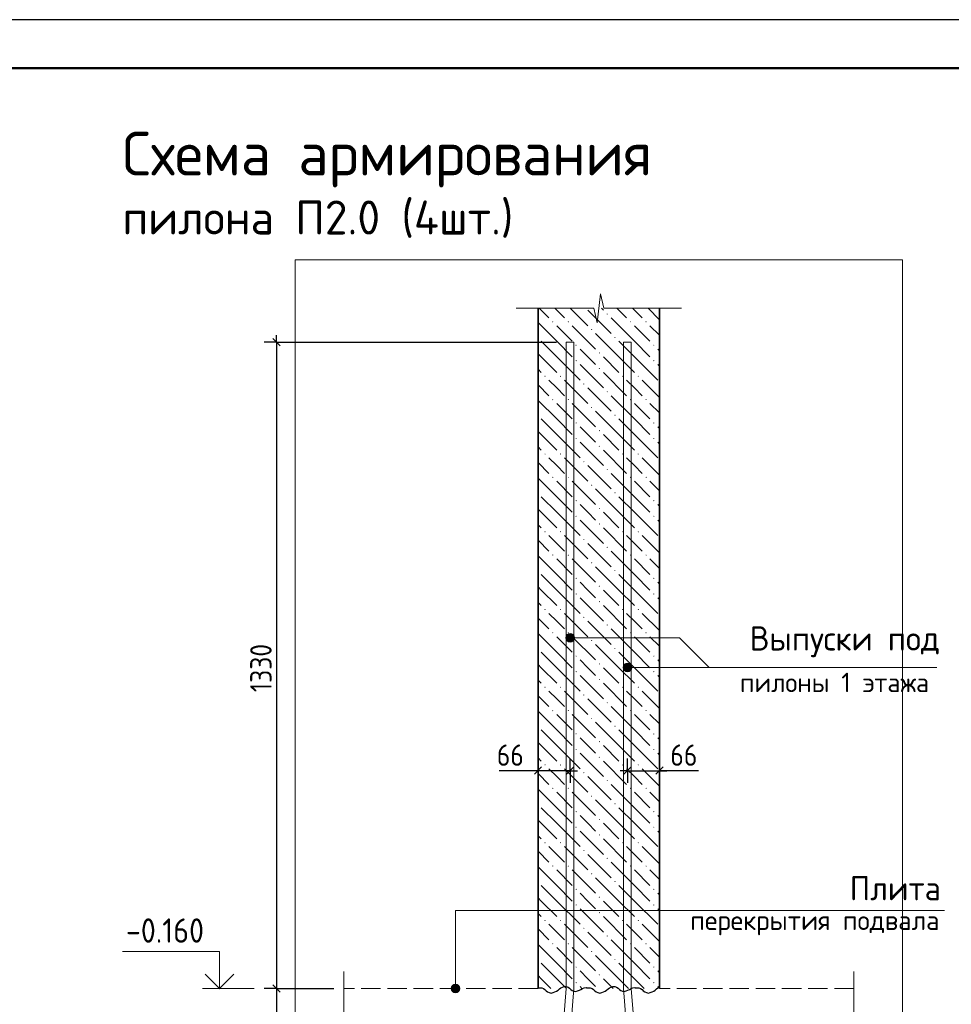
# Model space of a CAD drawing. Header units: millimetres. Extents: x 0 to 42000, y 0 to 29700.
# Tile 11 of 18: x 11673 to 21261, y 19568 to 29700. Entities that reach past the tile are written whole.
import ezdxf

# ---------------------------------------------------------------- set-up
doc = ezdxf.new("R2010")
doc.units = ezdxf.units.MM
doc.linetypes.add('______2', pattern=[270, 200, -70])
for name, color, linetype, lineweight in [('S1 Продольная арматура', 7, 'Continuous', 35), ('Standard', 7, 'Continuous', 25), ('ЖБ Перекрытие верхний уровень', 7, '______2', 25), ('ЖБ Пилон', 7, 'Continuous', 35), ('Заголовок чертежа', 7, 'Continuous', 25), ('Позиционная метка диаметр_ шаг', 7, 'Continuous', 13), ('Позиционная метка линия выноска', 7, 'Continuous', 13), ('Примечания', 7, 'Continuous', 13)]:
    doc.layers.add(name, color=color, linetype=linetype, lineweight=lineweight)
doc.layers.add('Размерная выноска', color=7, linetype='Continuous')
doc.styles.add('ISOCPEUR', font='txt')

msp = doc.modelspace()

# ---------------------------------------------------------------- hatches: boundary and pattern name
at = {"layer": 'ЖБ Пилон', "linetype": 'Continuous', "lineweight": 18, "transparency": 33554687}
for points in [[(17713, 26671), (17720, 26677), (17726, 26671), (17720, 26664)], [(17153, 26591), (17160, 26597), (17166, 26591), (17160, 26584)], [(17313, 26591), (17320, 26597), (17326, 26591), (17320, 26584)], [(17953, 26591), (17960, 26597), (17966, 26591), (17960, 26584)], [(18113, 26591), (18120, 26597), (18126, 26591), (18120, 26584)], [(17553, 26511), (17560, 26517), (17566, 26511), (17560, 26504)], [(17393, 26351), (17400, 26357), (17406, 26351), (17400, 26344)], [(17793, 26431), (17800, 26437), (17806, 26431), (17800, 26424)], [(18193, 26351), (18200, 26357), (18206, 26351), (18200, 26344)], [(17633, 26271), (17640, 26277), (17646, 26271), (17640, 26264)], [(17393, 26191), (17400, 26197), (17406, 26191), (17400, 26184)], [(18193, 26191), (18200, 26197), (18206, 26191), (18200, 26184)], [(17633, 26111), (17640, 26117), (17646, 26111), (17640, 26104)], [(17073, 26031), (17080, 26037), (17086, 26031), (17080, 26024)], [(17233, 26031), (17240, 26037), (17246, 26031), (17240, 26024)], [(17473, 25951), (17480, 25957), (17486, 25951), (17480, 25944)], [(17873, 26031), (17880, 26037), (17886, 26031), (17880, 26024)], [(18033, 26031), (18040, 26037), (18046, 26031), (18040, 26024)], [(17713, 25871), (17720, 25877), (17726, 25871), (17720, 25864)], [(17153, 25791), (17160, 25797), (17166, 25791), (17160, 25784)], [(17313, 25791), (17320, 25797), (17326, 25791), (17320, 25784)], [(17953, 25791), (17960, 25797), (17966, 25791), (17960, 25784)], [(18113, 25791), (18120, 25797), (18126, 25791), (18120, 25784)], [(17553, 25711), (17560, 25717), (17566, 25711), (17560, 25704)], [(17793, 25631), (17800, 25637), (17806, 25631), (17800, 25624)], [(17393, 25551), (17400, 25557), (17406, 25551), (17400, 25544)], [(18193, 25551), (18200, 25557), (18206, 25551), (18200, 25544)], [(17633, 25471), (17640, 25477), (17646, 25471), (17640, 25464)], [(17393, 25391), (17400, 25397), (17406, 25391), (17400, 25384)], [(18193, 25391), (18200, 25397), (18206, 25391), (18200, 25384)], [(17073, 25231), (17080, 25237), (17086, 25231), (17080, 25224)], [(17233, 25231), (17240, 25237), (17246, 25231), (17240, 25224)], [(17633, 25311), (17640, 25317), (17646, 25311), (17640, 25304)], [(17873, 25231), (17880, 25237), (17886, 25231), (17880, 25224)], [(18033, 25231), (18040, 25237), (18046, 25231), (18040, 25224)], [(17473, 25151), (17480, 25157), (17486, 25151), (17480, 25144)], [(17713, 25071), (17720, 25077), (17726, 25071), (17720, 25064)], [(17153, 24991), (17160, 24997), (17166, 24991), (17160, 24984)], [(17313, 24991), (17320, 24997), (17326, 24991), (17320, 24984)], [(17953, 24991), (17960, 24997), (17966, 24991), (17960, 24984)], [(18113, 24991), (18120, 24997), (18126, 24991), (18120, 24984)], [(17553, 24911), (17560, 24917), (17566, 24911), (17560, 24904)], [(17793, 24831), (17800, 24837), (17806, 24831), (17800, 24824)], [(17393, 24751), (17400, 24757), (17406, 24751), (17400, 24744)], [(18193, 24751), (18200, 24757), (18206, 24751), (18200, 24744)], [(17633, 24671), (17640, 24677), (17646, 24671), (17640, 24664)], [(17393, 24591), (17400, 24597), (17406, 24591), (17400, 24584)], [(18193, 24591), (18200, 24597), (18206, 24591), (18200, 24584)], [(17073, 24431), (17080, 24437), (17086, 24431), (17080, 24424)], [(17233, 24431), (17240, 24437), (17246, 24431), (17240, 24424)], [(17633, 24511), (17640, 24517), (17646, 24511), (17640, 24504)], [(17873, 24431), (17880, 24437), (17886, 24431), (17880, 24424)], [(18033, 24431), (18040, 24437), (18046, 24431), (18040, 24424)], [(17473, 24351), (17480, 24357), (17486, 24351), (17480, 24344)], [(17713, 24271), (17720, 24277), (17726, 24271), (17720, 24264)], [(17153, 24191), (17160, 24197), (17166, 24191), (17160, 24184)], [(17313, 24191), (17320, 24197), (17326, 24191), (17320, 24184)], [(17553, 24111), (17560, 24117), (17566, 24111), (17560, 24104)], [(17953, 24191), (17960, 24197), (17966, 24191), (17960, 24184)], [(18113, 24191), (18120, 24197), (18126, 24191), (18120, 24184)], [(17793, 24031), (17800, 24037), (17806, 24031), (17800, 24024)], [(17393, 23951), (17400, 23957), (17406, 23951), (17400, 23944)], [(18193, 23951), (18200, 23957), (18206, 23951), (18200, 23944)], [(17633, 23871), (17640, 23877), (17646, 23871), (17640, 23864)], [(17393, 23791), (17400, 23797), (17406, 23791), (17400, 23784)], [(17633, 23711), (17640, 23717), (17646, 23711), (17640, 23704)], [(18193, 23791), (18200, 23797), (18206, 23791), (18200, 23784)], [(17073, 23631), (17080, 23637), (17086, 23631), (17080, 23624)], [(17233, 23631), (17240, 23637), (17246, 23631), (17240, 23624)], [(17873, 23631), (17880, 23637), (17886, 23631), (17880, 23624)], [(18033, 23631), (18040, 23637), (18046, 23631), (18040, 23624)], [(17473, 23551), (17480, 23557), (17486, 23551), (17480, 23544)], [(17713, 23471), (17720, 23477), (17726, 23471), (17720, 23464)], [(17153, 23391), (17160, 23397), (17166, 23391), (17160, 23384)], [(17313, 23391), (17320, 23397), (17326, 23391), (17320, 23384)], [(17553, 23311), (17560, 23317), (17566, 23311), (17560, 23304)], [(17953, 23391), (17960, 23397), (17966, 23391), (17960, 23384)], [(18113, 23391), (18120, 23397), (18126, 23391), (18120, 23384)], [(17793, 23231), (17800, 23237), (17806, 23231), (17800, 23224)], [(17393, 23151), (17400, 23157), (17406, 23151), (17400, 23144)], [(18193, 23151), (18200, 23157), (18206, 23151), (18200, 23144)], [(17633, 23071), (17640, 23077), (17646, 23071), (17640, 23064)], [(17393, 22991), (17400, 22997), (17406, 22991), (17400, 22984)], [(17633, 22911), (17640, 22917), (17646, 22911), (17640, 22904)], [(18193, 22991), (18200, 22997), (18206, 22991), (18200, 22984)], [(17073, 22831), (17080, 22837), (17086, 22831), (17080, 22824)], [(17233, 22831), (17240, 22837), (17246, 22831), (17240, 22824)], [(17873, 22831), (17880, 22837), (17886, 22831), (17880, 22824)], [(18033, 22831), (18040, 22837), (18046, 22831), (18040, 22824)], [(17473, 22751), (17480, 22757), (17486, 22751), (17480, 22744)], [(17153, 22591), (17160, 22597), (17166, 22591), (17160, 22584)], [(17313, 22591), (17320, 22597), (17326, 22591), (17320, 22584)], [(17713, 22671), (17720, 22677), (17726, 22671), (17720, 22664)], [(17953, 22591), (17960, 22597), (17966, 22591), (17960, 22584)], [(18113, 22591), (18120, 22597), (18126, 22591), (18120, 22584)], [(17553, 22511), (17560, 22517), (17566, 22511), (17560, 22504)], [(17793, 22431), (17800, 22437), (17806, 22431), (17800, 22424)], [(17393, 22351), (17400, 22357), (17406, 22351), (17400, 22344)], [(18193, 22351), (18200, 22357), (18206, 22351), (18200, 22344)], [(17393, 22191), (17400, 22197), (17406, 22191), (17400, 22184)], [(17633, 22271), (17640, 22277), (17646, 22271), (17640, 22264)], [(18193, 22191), (18200, 22197), (18206, 22191), (18200, 22184)], [(17633, 22111), (17640, 22117), (17646, 22111), (17640, 22104)], [(17073, 22031), (17080, 22037), (17086, 22031), (17080, 22024)], [(17233, 22031), (17240, 22037), (17246, 22031), (17240, 22024)], [(17873, 22031), (17880, 22037), (17886, 22031), (17880, 22024)], [(18033, 22031), (18040, 22037), (18046, 22031), (18040, 22024)], [(17473, 21951), (17480, 21957), (17486, 21951), (17480, 21944)], [(17153, 21791), (17160, 21797), (17166, 21791), (17160, 21784)], [(17313, 21791), (17320, 21797), (17326, 21791), (17320, 21784)], [(17713, 21871), (17720, 21877), (17726, 21871), (17720, 21864)], [(17953, 21791), (17960, 21797), (17966, 21791), (17960, 21784)], [(18113, 21791), (18120, 21797), (18126, 21791), (18120, 21784)], [(17553, 21711), (17560, 21717), (17566, 21711), (17560, 21704)], [(17793, 21631), (17800, 21637), (17806, 21631), (17800, 21624)], [(17393, 21551), (17400, 21557), (17406, 21551), (17400, 21544)], [(18193, 21551), (18200, 21557), (18206, 21551), (18200, 21544)], [(17393, 21391), (17400, 21397), (17406, 21391), (17400, 21384)], [(17633, 21471), (17640, 21477), (17646, 21471), (17640, 21464)], [(18193, 21391), (18200, 21397), (18206, 21391), (18200, 21384)], [(17633, 21311), (17640, 21317), (17646, 21311), (17640, 21304)], [(17073, 21231), (17080, 21237), (17086, 21231), (17080, 21224)], [(17233, 21231), (17240, 21237), (17246, 21231), (17240, 21224)], [(17873, 21231), (17880, 21237), (17886, 21231), (17880, 21224)], [(18033, 21231), (18040, 21237), (18046, 21231), (18040, 21224)], [(17473, 21151), (17480, 21157), (17486, 21151), (17480, 21144)], [(17713, 21071), (17720, 21077), (17726, 21071), (17720, 21064)], [(17153, 20991), (17160, 20997), (17166, 20991), (17160, 20984)], [(17313, 20991), (17320, 20997), (17326, 20991), (17320, 20984)], [(17953, 20991), (17960, 20997), (17966, 20991), (17960, 20984)], [(18113, 20991), (18120, 20997), (18126, 20991), (18120, 20984)], [(17553, 20911), (17560, 20917), (17566, 20911), (17560, 20904)], [(17793, 20831), (17800, 20837), (17806, 20831), (17800, 20824)], [(17393, 20751), (17400, 20757), (17406, 20751), (17400, 20744)], [(17633, 20671), (17640, 20677), (17646, 20671), (17640, 20664)], [(18193, 20751), (18200, 20757), (18206, 20751), (18200, 20744)], [(17393, 20591), (17400, 20597), (17406, 20591), (17400, 20584)], [(18193, 20591), (18200, 20597), (18206, 20591), (18200, 20584)], [(17633, 20511), (17640, 20517), (17646, 20511), (17640, 20504)], [(17073, 20431), (17080, 20437), (17086, 20431), (17080, 20424)], [(17233, 20431), (17240, 20437), (17246, 20431), (17240, 20424)], [(17873, 20431), (17880, 20437), (17886, 20431), (17880, 20424)], [(18033, 20431), (18040, 20437), (18046, 20431), (18040, 20424)], [(17473, 20351), (17480, 20357), (17486, 20351), (17480, 20344)], [(17713, 20271), (17720, 20277), (17726, 20271), (17720, 20264)], [(17153, 20191), (17160, 20197), (17166, 20191), (17160, 20184)], [(17313, 20191), (17320, 20197), (17326, 20191), (17320, 20184)], [(17953, 20191), (17960, 20197), (17966, 20191), (17960, 20184)], [(18113, 20191), (18120, 20197), (18126, 20191), (18120, 20184)], [(17553, 20111), (17560, 20117), (17566, 20111), (17560, 20104)], [(17793, 20031), (17800, 20037), (17806, 20031), (17800, 20024)], [(17393, 19951), (17400, 19957), (17406, 19951), (17400, 19944)], [(17633, 19871), (17640, 19877), (17646, 19871), (17640, 19864)], [(18193, 19951), (18200, 19957), (18206, 19951), (18200, 19944)], [(17393, 19791), (17400, 19797), (17406, 19791), (17400, 19784)], [(18193, 19791), (18200, 19797), (18206, 19791), (18200, 19784)]]:
    msp.add_hatch(color=7, dxfattribs=at).paths.add_polyline_path(points, flags=16)
at = {"layer": 'Позиционная метка линия выноска', "linetype": 'Continuous', "lineweight": 13, "transparency": 33554687}
for points in [[(17299, 23318), (17299, 23363), (17293, 23340)], [(17299, 23363), (17315, 23301), (17315, 23379)], [(17299, 23363), (17299, 23318), (17315, 23301)], [(17315, 23379), (17338, 23295), (17338, 23385)], [(17315, 23379), (17315, 23301), (17338, 23295)], [(17338, 23385), (17338, 23295), (17360, 23301)], [(17338, 23385), (17360, 23301), (17360, 23379)], [(17360, 23379), (17360, 23301), (17376, 23318)], [(17360, 23379), (17376, 23318), (17376, 23363)], [(17376, 23363), (17376, 23318), (17383, 23340)], [(17889, 23012), (17889, 23057), (17883, 23035)], [(17889, 23057), (17905, 22996), (17905, 23074)], [(17889, 23057), (17889, 23012), (17905, 22996)], [(17905, 23074), (17928, 22990), (17928, 23080)], [(17905, 23074), (17905, 22996), (17928, 22990)], [(17928, 23080), (17928, 22990), (17950, 22996)], [(17928, 23080), (17950, 22996), (17950, 23074)], [(17950, 23074), (17950, 22996), (17966, 23012)], [(17950, 23074), (17966, 23012), (17966, 23057)], [(17966, 23057), (17966, 23012), (17973, 23035)], [(16120, 19753), (16197, 19753), (16181, 19769)], [(16120, 19753), (16181, 19769), (16136, 19769)], [(16136, 19769), (16181, 19769), (16158, 19775)], [(16113, 19730), (16203, 19730), (16197, 19753)], [(16113, 19730), (16197, 19753), (16120, 19753)], [(16120, 19708), (16203, 19730), (16113, 19730)], [(16120, 19708), (16197, 19708), (16203, 19730)], [(16136, 19691), (16197, 19708), (16120, 19708)], [(16136, 19691), (16181, 19691), (16197, 19708)], [(16181, 19691), (16136, 19691), (16158, 19685)]]:
    msp.add_hatch(color=7, dxfattribs=at).paths.add_polyline_path(points)

# ---------------------------------------------------------------- linework, layer by layer
at = {"layer": 'S1 Продольная арматура', "color": 7, "linetype": 'Continuous', "lineweight": 18, "transparency": 33554687}
for points in [[(17218, 5030), (17217, 18730), (17298, 19732), (17298, 26380), (17378, 26380), (17378, 19729), (17297, 18727), (17298, 5030), (17218, 5030)], [(17218, 5030), (17217, 18730), (17298, 19732), (17298, 26380), (17378, 26380), (17378, 19729), (17297, 18727), (17298, 5030), (17218, 5030)], [(17218, 5030), (17217, 18730), (17298, 19732), (17298, 26380), (17378, 26380), (17378, 19729), (17297, 18727), (17298, 5030), (17218, 5030)], [(17218, 5030), (17217, 18730), (17298, 19732), (17298, 26380), (17378, 26380), (17378, 19729), (17297, 18727), (17298, 5030), (17218, 5030)], [(17218, 5030), (17217, 18730), (17298, 19732), (17298, 26380), (17378, 26380), (17378, 19729), (17297, 18727), (17298, 5030), (17218, 5030)], [(17218, 5030), (17217, 18730), (17298, 19732), (17298, 26380), (17378, 26380), (17378, 19729), (17297, 18727), (17298, 5030), (17218, 5030)], [(17968, 5030), (17968, 18727), (17888, 19729), (17888, 26380), (17968, 26380), (17968, 19732), (18048, 18730), (18048, 5030), (17968, 5030)], [(17968, 5030), (17968, 18727), (17888, 19729), (17888, 26380), (17968, 26380), (17968, 19732), (18048, 18730), (18048, 5030), (17968, 5030)], [(17968, 5030), (17968, 18727), (17888, 19729), (17888, 26380), (17968, 26380), (17968, 19732), (18048, 18730), (18048, 5030), (17968, 5030)], [(17968, 5030), (17968, 18727), (17888, 19729), (17888, 26380), (17968, 26380), (17968, 19732), (18048, 18730), (18048, 5030), (17968, 5030)], [(17968, 5030), (17968, 18727), (17888, 19729), (17888, 26380), (17968, 26380), (17968, 19732), (18048, 18730), (18048, 5030), (17968, 5030)], [(17968, 5030), (17968, 18727), (17888, 19729), (17888, 26380), (17968, 26380), (17968, 19732), (18048, 18730), (18048, 5030), (17968, 5030)]]:
    msp.add_lwpolyline(points, dxfattribs=at)
at = {"layer": 'Standard', "color": 7, "linetype": 'Continuous', "lineweight": -3, "transparency": 33554687}
for p, q in [((14316, 26380), (14316, 26455)), ((14316, 26380), (14191, 26380)), ((14316, 26380), (14441, 26380)), ((14316, 26380), (17198, 26380)), ((17008, 21972), (17008, 22097)), ((17338, 21972), (17338, 22097)), ((17928, 21972), (17928, 22097)), ((18258, 21972), (18258, 22097)), ((17008, 21972), (16933, 21972)), ((17008, 21972), (17008, 21847)), ((17008, 21972), (17008, 21972)), ((17338, 21972), (17008, 21972)), ((17338, 21972), (17338, 21847)), ((17338, 21972), (17338, 21972)), ((17338, 21972), (17413, 21972)), ((17928, 21972), (17853, 21972)), ((17928, 21972), (17928, 21847)), ((17928, 21972), (17928, 21972)), ((17928, 21972), (18258, 21972)), ((18258, 21972), (18258, 21847)), ((18258, 21972), (18258, 21972)), ((18258, 21972), (18333, 21972)), ((14316, 19730), (14191, 19730)), ((14316, 19730), (14441, 19730)), ((14316, 19730), (14908, 19730)), ((14316, 19730), (14316, 18730))]:
    msp.add_line(p, q, dxfattribs=at)
at = {"layer": 'Standard', "color": 7, "linetype": 'Continuous', "lineweight": 25, "transparency": 33554687}
for p, q in [((14279, 26418), (14354, 26343)), ((17045, 22010), (16970, 21935)), ((17375, 22010), (17300, 21935)), ((17890, 21935), (17965, 22010)), ((18220, 21935), (18295, 22010)), ((14279, 19768), (14354, 19693))]:
    msp.add_line(p, q, dxfattribs=at)
at = {"layer": 'Standard', "color": 7, "linetype": 'Continuous', "lineweight": 13, "transparency": 33554687}
msp.add_line((14085, 19730), (13555, 19730), dxfattribs=at)
at = {"layer": 'Standard', "color": 7, "linetype": 'Continuous', "lineweight": 25, "transparency": 33554687}
msp.add_lwpolyline([(0, 0), (42000, 0), (42000, 29700), (0, 29700), (0, 0)], close=True, dxfattribs=at)
at = {"layer": 'Standard', "color": 7, "linetype": 'Continuous', "lineweight": 50, "transparency": 33554687}
msp.add_lwpolyline([(2000, 29200), (41500, 29200), (41500, 500), (2000, 500), (2000, 29200)], close=True, dxfattribs=at)
at = {"layer": 'Standard', "color": 7, "linetype": 'Continuous', "lineweight": 13, "transparency": 33554687}
for points in [[(23000, 29200), (2000, 29200), (2000, 500), (23000, 500), (23000, 29200)], [(13730, 19730), (13730, 20110), (12730, 20110)]]:
    msp.add_lwpolyline(points, dxfattribs=at)
at = {"layer": 'Standard', "color": 254, "linetype": 'Continuous', "lineweight": 13, "true_color": 0xc4c4ff, "transparency": 33554687}
msp.add_lwpolyline([(14508, 1530), (20758, 1530), (20758, 27230), (14508, 27230), (14508, 1530)], dxfattribs=at)
at = {"layer": 'Standard', "color": 7, "linetype": 'Continuous', "lineweight": -3, "transparency": 33554687}
msp.add_lwpolyline([(14316, 26380), (14316, 22699), (14316, 22699), (14316, 19730)], dxfattribs=at)
at = {"layer": 'Standard', "color": 7, "linetype": 'Continuous', "lineweight": 35, "transparency": 33554687}
msp.add_lwpolyline([(13878, 19879), (13730, 19730), (13581, 19879)], dxfattribs=at)
at = {"layer": 'ЖБ Перекрытие верхний уровень', "color": 7, "linetype": '______2', "lineweight": 18, "transparency": 33554687}
for p, q in [((17008, 19730), (15008, 19730)), ((20258, 19730), (18258, 19730))]:
    msp.add_line(p, q, dxfattribs=at)
at = {"layer": 'ЖБ Пилон', "color": 7, "linetype": 'Continuous', "lineweight": 35, "transparency": 33554687}
for p, q in [((17008, 26730), (17008, 19730)), ((18258, 19730), (18258, 26730))]:
    msp.add_line(p, q, dxfattribs=at)
at = {"layer": 'ЖБ Пилон', "color": 9, "linetype": 'Continuous', "lineweight": 18, "true_color": 0xc7c7c7, "transparency": 33554687}
for p, q in [((17020, 26730), (17120, 26631)), ((17200, 26711), (17180, 26730)), ((17280, 26631), (17200, 26711)), ((17340, 26730), (17520, 26551)), ((17520, 26711), (17760, 26471)), ((17660, 26730), (17680, 26711)), ((17820, 26730), (17920, 26631)), ((18000, 26711), (17980, 26730)), ((18080, 26631), (18000, 26711)), ((18140, 26730), (18258, 26613)), ((17200, 26391), (17008, 26583)), ((17200, 26551), (17360, 26391)), ((17360, 26551), (17600, 26311)), ((18000, 26391), (17760, 26631)), ((18000, 26551), (18160, 26391)), ((18160, 26551), (18258, 26453)), ((17840, 26231), (17600, 26471)), ((17040, 26391), (17200, 26231)), ((17200, 26391), (17360, 26231)), ((17840, 26391), (18000, 26231)), ((18000, 26391), (18160, 26231)), ((17040, 26231), (17008, 26263)), ((17520, 26231), (17440, 26311)), ((18258, 26293), (18240, 26311)), ((17040, 26231), (17200, 26071)), ((17200, 26231), (17440, 25991)), ((17440, 26151), (17680, 25911)), ((17600, 26151), (17520, 26231)), ((17680, 26231), (17840, 26071)), ((17840, 26231), (18000, 26071)), ((18000, 26231), (18240, 25991)), ((18240, 26151), (18258, 26133)), ((17008, 26103), (17040, 26071)), ((17680, 26071), (17920, 25831)), ((17008, 25943), (17120, 25831)), ((17200, 25911), (17120, 25991)), ((17280, 25991), (17520, 25751)), ((18000, 25911), (17920, 25991)), ((18080, 25991), (18258, 25813)), ((17280, 25831), (17200, 25911)), ((17520, 25911), (17760, 25671)), ((18080, 25831), (18000, 25911)), ((17200, 25591), (17008, 25783)), ((17200, 25751), (17360, 25591)), ((17360, 25751), (17600, 25511)), ((18000, 25591), (17760, 25831)), ((18000, 25751), (18160, 25591)), ((18160, 25751), (18258, 25653)), ((17840, 25431), (17600, 25671)), ((17040, 25591), (17200, 25431)), ((17200, 25591), (17360, 25431)), ((17840, 25591), (18000, 25431)), ((18000, 25591), (18160, 25431)), ((17040, 25431), (17008, 25463)), ((17520, 25431), (17440, 25511)), ((18258, 25493), (18240, 25511)), ((17040, 25431), (17200, 25271)), ((17200, 25431), (17440, 25191)), ((17440, 25351), (17680, 25111)), ((17600, 25351), (17520, 25431)), ((17680, 25431), (17840, 25271)), ((17840, 25431), (18000, 25271)), ((18000, 25431), (18240, 25191)), ((18240, 25351), (18258, 25333)), ((17008, 25303), (17040, 25271)), ((17680, 25271), (17920, 25031)), ((17008, 25143), (17120, 25031)), ((17200, 25111), (17120, 25191)), ((17280, 25191), (17520, 24951)), ((18000, 25111), (17920, 25191)), ((18080, 25191), (18258, 25013)), ((17280, 25031), (17200, 25111)), ((17520, 25111), (17760, 24871)), ((18000, 24791), (17760, 25031)), ((18080, 25031), (18000, 25111)), ((17200, 24791), (17008, 24983)), ((17200, 24951), (17360, 24791)), ((17360, 24951), (17600, 24711)), ((18000, 24951), (18160, 24791)), ((18160, 24951), (18258, 24853)), ((17840, 24631), (17600, 24871)), ((17040, 24791), (17200, 24631)), ((17200, 24791), (17360, 24631)), ((17840, 24791), (18000, 24631)), ((18000, 24791), (18160, 24631)), ((17040, 24631), (17008, 24663)), ((17040, 24631), (17200, 24471)), ((17200, 24631), (17440, 24391)), ((17520, 24631), (17440, 24711)), ((17600, 24551), (17520, 24631)), ((17680, 24631), (17840, 24471)), ((17840, 24631), (18000, 24471)), ((18000, 24631), (18240, 24391)), ((18258, 24693), (18240, 24711)), ((17440, 24551), (17680, 24311)), ((18240, 24551), (18258, 24533)), ((17008, 24503), (17040, 24471)), ((17680, 24471), (17920, 24231)), ((17008, 24343), (17120, 24231)), ((17200, 24311), (17120, 24391)), ((17280, 24391), (17520, 24151)), ((18000, 24311), (17920, 24391)), ((18080, 24391), (18258, 24213)), ((17280, 24231), (17200, 24311)), ((17520, 24311), (17760, 24071)), ((18000, 23991), (17760, 24231)), ((18080, 24231), (18000, 24311)), ((17200, 23991), (17008, 24183)), ((17200, 24151), (17360, 23991)), ((17360, 24151), (17600, 23911)), ((18000, 24151), (18160, 23991)), ((18160, 24151), (18258, 24053)), ((17840, 23831), (17600, 24071)), ((17040, 23991), (17200, 23831)), ((17200, 23991), (17360, 23831)), ((17840, 23991), (18000, 23831)), ((18000, 23991), (18160, 23831)), ((17040, 23831), (17008, 23863)), ((17040, 23831), (17200, 23671)), ((17200, 23831), (17440, 23591)), ((17520, 23831), (17440, 23911)), ((17600, 23751), (17520, 23831)), ((17680, 23831), (17840, 23671)), ((17840, 23831), (18000, 23671)), ((18000, 23831), (18240, 23591)), ((18258, 23893), (18240, 23911)), ((17440, 23751), (17680, 23511)), ((18240, 23751), (18258, 23733)), ((17008, 23703), (17040, 23671)), ((17680, 23671), (17920, 23431)), ((17008, 23543), (17120, 23431)), ((17200, 23511), (17120, 23591)), ((17280, 23431), (17200, 23511)), ((17280, 23591), (17520, 23351)), ((17520, 23511), (17760, 23271)), ((18000, 23511), (17920, 23591)), ((18080, 23431), (18000, 23511)), ((18080, 23591), (18258, 23413)), ((18000, 23191), (17760, 23431)), ((17200, 23191), (17008, 23383)), ((17200, 23351), (17360, 23191)), ((17360, 23351), (17600, 23111)), ((18000, 23351), (18160, 23191)), ((18160, 23351), (18258, 23253)), ((17840, 23031), (17600, 23271)), ((17040, 23191), (17200, 23031)), ((17200, 23191), (17360, 23031)), ((17520, 23031), (17440, 23111)), ((17840, 23191), (18000, 23031)), ((18000, 23191), (18160, 23031)), ((18258, 23093), (18240, 23111)), ((17040, 23031), (17008, 23063)), ((17040, 23031), (17200, 22871)), ((17200, 23031), (17440, 22791)), ((17600, 22951), (17520, 23031)), ((17680, 23031), (17840, 22871)), ((17840, 23031), (18000, 22871)), ((18000, 23031), (18240, 22791)), ((17008, 22903), (17040, 22871)), ((17440, 22951), (17680, 22711)), ((18240, 22951), (18258, 22933)), ((17680, 22871), (17920, 22631)), ((17008, 22743), (17120, 22631)), ((17200, 22711), (17120, 22791)), ((17280, 22631), (17200, 22711)), ((17280, 22791), (17520, 22551)), ((17520, 22711), (17760, 22471)), ((18000, 22711), (17920, 22791)), ((18080, 22631), (18000, 22711)), ((18080, 22791), (18258, 22613)), ((18000, 22391), (17760, 22631)), ((17200, 22391), (17008, 22583)), ((17200, 22551), (17360, 22391)), ((17360, 22551), (17600, 22311)), ((18000, 22551), (18160, 22391)), ((18160, 22551), (18258, 22453)), ((17840, 22231), (17600, 22471)), ((17040, 22391), (17200, 22231)), ((17200, 22391), (17360, 22231)), ((17520, 22231), (17440, 22311)), ((17840, 22391), (18000, 22231)), ((18000, 22391), (18160, 22231)), ((18258, 22293), (18240, 22311)), ((17040, 22231), (17008, 22263)), ((17040, 22231), (17200, 22071)), ((17200, 22231), (17440, 21991)), ((17600, 22151), (17520, 22231)), ((17680, 22231), (17840, 22071)), ((17840, 22231), (18000, 22071)), ((18000, 22231), (18240, 21991)), ((17008, 22103), (17040, 22071)), ((17440, 22151), (17680, 21911)), ((18240, 22151), (18258, 22133)), ((17200, 21911), (17120, 21991)), ((17280, 21991), (17520, 21751)), ((17680, 22071), (17920, 21831)), ((18000, 21911), (17920, 21991)), ((18080, 21991), (18258, 21813)), ((17008, 21943), (17120, 21831)), ((17280, 21831), (17200, 21911)), ((17520, 21911), (17760, 21671)), ((18080, 21831), (18000, 21911)), ((18000, 21591), (17760, 21831)), ((17200, 21591), (17008, 21783)), ((17200, 21751), (17360, 21591)), ((17360, 21751), (17600, 21511)), ((18000, 21751), (18160, 21591)), ((18160, 21751), (18258, 21653)), ((17040, 21591), (17200, 21431)), ((17200, 21591), (17360, 21431)), ((17840, 21431), (17600, 21671)), ((17840, 21591), (18000, 21431)), ((18000, 21591), (18160, 21431)), ((17520, 21431), (17440, 21511)), ((18258, 21493), (18240, 21511)), ((17040, 21431), (17008, 21463)), ((17040, 21431), (17200, 21271)), ((17200, 21431), (17440, 21191)), ((17600, 21351), (17520, 21431)), ((17680, 21431), (17840, 21271)), ((17840, 21431), (18000, 21271)), ((18000, 21431), (18240, 21191)), ((17008, 21303), (17040, 21271)), ((17440, 21351), (17680, 21111)), ((18240, 21351), (18258, 21333)), ((17200, 21111), (17120, 21191)), ((17280, 21191), (17520, 20951)), ((17680, 21271), (17920, 21031)), ((18000, 21111), (17920, 21191)), ((18080, 21191), (18258, 21013)), ((17008, 21143), (17120, 21031)), ((17280, 21031), (17200, 21111)), ((17520, 21111), (17760, 20871)), ((18080, 21031), (18000, 21111)), ((17200, 20791), (17008, 20983)), ((18000, 20791), (17760, 21031)), ((17200, 20951), (17360, 20791)), ((17360, 20951), (17600, 20711)), ((18000, 20951), (18160, 20791)), ((18160, 20951), (18258, 20853)), ((17040, 20791), (17200, 20631)), ((17200, 20791), (17360, 20631)), ((17840, 20631), (17600, 20871)), ((17840, 20791), (18000, 20631)), ((18000, 20791), (18160, 20631)), ((17520, 20631), (17440, 20711)), ((18258, 20693), (18240, 20711)), ((17040, 20631), (17008, 20663)), ((17040, 20631), (17200, 20471)), ((17200, 20631), (17440, 20391)), ((17600, 20551), (17520, 20631)), ((17680, 20631), (17840, 20471)), ((17840, 20631), (18000, 20471)), ((18000, 20631), (18240, 20391)), ((17008, 20503), (17040, 20471)), ((17440, 20551), (17680, 20311)), ((17680, 20471), (17920, 20231)), ((18240, 20551), (18258, 20533)), ((17200, 20311), (17120, 20391)), ((17280, 20391), (17520, 20151)), ((18000, 20311), (17920, 20391)), ((18080, 20391), (18258, 20213)), ((17008, 20343), (17120, 20231)), ((17280, 20231), (17200, 20311)), ((17520, 20311), (17760, 20071)), ((18080, 20231), (18000, 20311)), ((17200, 19991), (17008, 20183)), ((18000, 19991), (17760, 20231)), ((17200, 20151), (17360, 19991)), ((17360, 20151), (17600, 19911)), ((17840, 19831), (17600, 20071)), ((18000, 20151), (18160, 19991)), ((18160, 20151), (18258, 20053)), ((17040, 19991), (17200, 19831)), ((17200, 19991), (17360, 19831)), ((17840, 19991), (18000, 19831)), ((18000, 19991), (18160, 19831)), ((17040, 19831), (17008, 19863)), ((17520, 19831), (17440, 19911)), ((18258, 19893), (18240, 19911)), ((17040, 19831), (17140, 19730)), ((17200, 19831), (17300, 19730)), ((17600, 19751), (17520, 19831)), ((17680, 19831), (17780, 19730)), ((17840, 19831), (17940, 19730)), ((18000, 19831), (18100, 19730)), ((17440, 19751), (17460, 19730)), ((18240, 19751), (18258, 19733))]:
    msp.add_line(p, q, dxfattribs=at)
at = {"layer": 'Позиционная метка линия выноска', "color": 7, "linetype": 'Continuous', "lineweight": 13, "transparency": 33554687}
for p, q in [((17293, 23340), (17293, 23340)), ((17338, 23385), (17338, 23385)), ((17383, 23340), (17383, 23340)), ((17338, 23295), (17338, 23295)), ((17883, 23035), (17883, 23035)), ((17928, 23080), (17928, 23080)), ((17973, 23035), (17973, 23035)), ((17928, 22990), (17928, 22990)), ((16158, 19775), (16158, 19775)), ((16113, 19730), (16113, 19730)), ((16158, 19685), (16158, 19685)), ((16203, 19730), (16203, 19730))]:
    msp.add_line(p, q, dxfattribs=at)
for points in [[(17338, 23340), (18464, 23340), (18770, 23035)], [(17928, 23035), (18511, 23035), (21111, 23035)], [(16158, 19730), (16158, 20533), (21191, 20533)]]:
    msp.add_lwpolyline(points, dxfattribs=at)
for centre in [(17338, 23340), (17928, 23035), (16158, 19730)]:
    msp.add_circle(centre, 45, dxfattribs=at)
at = {"layer": 'Примечания', "color": 7, "linetype": 'Continuous', "lineweight": 13, "transparency": 33554687}
for p, q in [((17616, 26580), (17650, 26880)), ((17650, 26880), (17684, 26730)), ((16783, 26730), (17582, 26730)), ((17582, 26730), (17616, 26580)), ((17684, 26730), (18483, 26730)), ((18483, 26730), (18483, 26730)), ((15008, 19905), (15008, 19271)), ((20258, 19905), (20258, 19271))]:
    msp.add_line(p, q, dxfattribs=at)
at = {"layer": 'Примечания', "color": 7, "linetype": 'Continuous', "lineweight": 25, "transparency": 33554687}
for points in [[(17008, 19739), (17026, 19739), (17046, 19736), (17064, 19730), (17079, 19719), (17091, 19706), (17106, 19695), (17124, 19688), (17144, 19684), (17163, 19689), (17181, 19696), (17199, 19704), (17214, 19715), (17228, 19726), (17242, 19737), (17259, 19746), (17278, 19751), (17298, 19751), (17317, 19745), (17332, 19735), (17345, 19722), (17359, 19711), (17376, 19702), (17396, 19700), (17415, 19705), (17433, 19713), (17450, 19721), (17467, 19729), (17484, 19737), (17504, 19741), (17508, 19742)], [(17508, 19739), (17526, 19739), (17546, 19736), (17564, 19730), (17579, 19719), (17591, 19706), (17606, 19695), (17624, 19688), (17644, 19684), (17663, 19689), (17681, 19696), (17699, 19704), (17714, 19715), (17728, 19726), (17742, 19737), (17759, 19746), (17778, 19751), (17798, 19751), (17817, 19745), (17832, 19735), (17845, 19722), (17859, 19711), (17876, 19702), (17896, 19700), (17915, 19705), (17933, 19713), (17950, 19721), (17967, 19729), (17984, 19737), (18004, 19741), (18008, 19742)], [(18008, 19739), (18026, 19739), (18046, 19736), (18064, 19730), (18079, 19719), (18091, 19706), (18106, 19695), (18124, 19688), (18144, 19684), (18163, 19689), (18181, 19696), (18199, 19704), (18214, 19715), (18228, 19726), (18242, 19737), (18258, 19746)]]:
    msp.add_lwpolyline(points, dxfattribs=at)
at = {"layer": 'Размерная выноска', "color": 7, "linetype": 'Continuous', "lineweight": -3, "transparency": 33554687}
for p, q in [((17008, 21972), (16608, 21972)), ((18658, 21972), (18258, 21972))]:
    msp.add_line(p, q, dxfattribs=at)

# ---------------------------------------------------------------- texts
at = {"layer": 'Standard', "color": 7, "linetype": 'Continuous', "lineweight": 25, "transparency": 33554687, "insert": (14266, 22780), "char_height": 220, "width": 666.9, "attachment_point": 7, "rotation": 90, "style": 'ISOCPEUR'}
msp.add_mtext('\\W0.87;1330', dxfattribs=at)
at = {"layer": 'Standard', "color": 7, "linetype": 'Continuous', "lineweight": 25, "transparency": 33554687, "attachment_point": 7, "style": 'ISOCPEUR'}
for s, insert, char_height, width in [('\\W0.87;66', (16584, 22022), 220, 403.92), ('\\W0.87;66', (18370, 22022), 220, 403.94), ('\\W0.90;-0.160', (12767, 20202), 250, 1011.77)]:
    msp.add_mtext(s, dxfattribs=dict(at, insert=insert, char_height=char_height, width=width))
at = {"layer": 'Заголовок чертежа', "color": 7, "linetype": 'Continuous', "lineweight": 50, "transparency": 33554687, "attachment_point": 7, "style": 'ISOCPEUR'}
for s, insert, char_height, width in [('\\W0.98;Схема армирования', (12730, 27975), 450, 5752.75), ('\\W0.98;пилона П2.0 (4шт.)', (12730, 27455), 350, 4264.82)]:
    msp.add_mtext(s, dxfattribs=dict(at, insert=insert, char_height=char_height, width=width))
at = {"layer": 'Позиционная метка диаметр_ шаг', "color": 7, "linetype": 'Continuous', "lineweight": 25, "transparency": 33554687, "attachment_point": 7, "style": 'ISOCPEUR'}
for s, insert, char_height, width in [('\\W0.97;Выпуски под', (19186, 23140), 250, 2045.71), ('\\W0.96;пилоны 1 этажа', (19086, 22780), 200, 2115.26), ('\\W0.95;Плита', (20216, 20638), 250, 1093.32), ('\\W0.98;перекрытия подвала', (18574, 20278), 200, 2696.76)]:
    msp.add_mtext(s, dxfattribs=dict(at, insert=insert, char_height=char_height, width=width))

doc.saveas('drawing.dxf')
